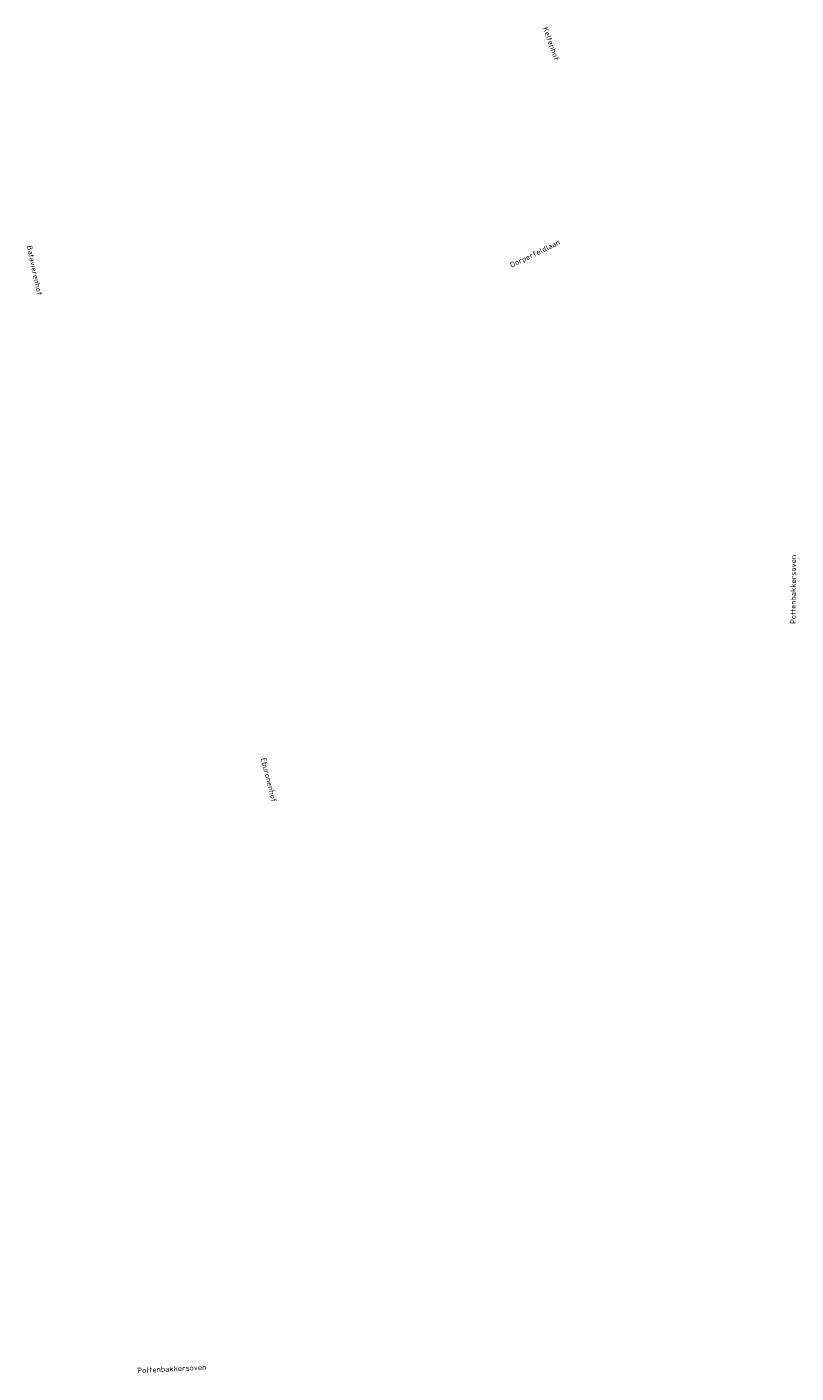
# Model space of a CAD drawing. Header units: metres. Extents: x 199937 to 201628, y 374508 to 375260.
# Tile 163 of 183: x 201120 to 201222, y 375082 to 375260. Entities that reach past the tile are written whole.
import ezdxf

# ---------------------------------------------------------------- set-up
doc = ezdxf.new("R2010")
doc.units = ezdxf.units.M
doc.layers.add('X-XX-AL-T35', color=50, linetype='Continuous', lineweight=35)
doc.styles.add('NLCS-ISO-M200-T35', font='NLCS-ISO.ttf', dxfattribs={"height": 0.7})

msp = doc.modelspace()

# ---------------------------------------------------------------- texts
at = {"layer": 'X-XX-AL-T35', "style": 'NLCS-ISO-M200-T35'}
for s, rotation, p in [('Keltenhof', -70.6, (201188.484, 375259.5)), ('Dörperfeldlaan', 25.8, (201184.34, 375227.818)), ('Batavierenhof', -78.2, (201120.337, 375230.691)), ('Pottenbakkersoven', 89.8, (201221.869, 375180.749)), ('Eburonenhof', -76, (201151.232, 375162.989)), ('Pottenbakkersoven', 2.8, (201134.939, 375081.788))]:
    msp.add_text(s, height=0.7, rotation=rotation, dxfattribs=at).set_placement(p)

doc.saveas('drawing.dxf')
